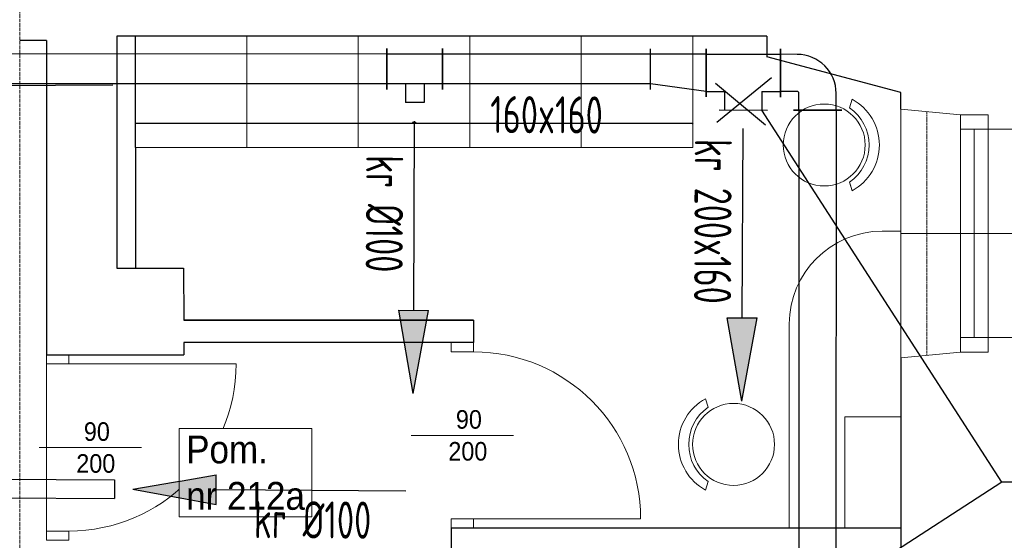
# Model space of a CAD drawing. Header units: millimetres. Extents: x 6904000 to 7075021, y 297772 to 407623.
# Tile 22 of 91: x 6940064 to 6945364, y 384828 to 387633. Entities that reach past the tile are written whole.
import ezdxf
from ezdxf.enums import TextEntityAlignment as Align

# ---------------------------------------------------------------- set-up
doc = ezdxf.new("R2010")
doc.units = ezdxf.units.MM
doc.linetypes.add('MCS - PW - 2 piętro (2026.04.21)_do wysłania$0$ACAD_ISO02W100', pattern=[15, 12, -3])
for name, color, linetype, lineweight in [('$went_nawiew', 150, 'Continuous', 30), ('$went_wyciąg', 32, 'Continuous', 30), ('$WENTYLACJA_OPIS', 20, 'Continuous', 25), ('MCS - PW - 2 piętro (2026.04.21)_do wysłania$0$Przekroje', 8, 'Continuous', 20), ('MCS - PW - 2 piętro (2026.04.21)_do wysłania$0$Przekrojowa', 8, 'Continuous', 25), ('MCS - PW - 2 piętro (2026.04.21)_do wysłania$0$S3_drzwi_istniejące', 8, 'Continuous', 0), ('MCS - PW - 2 piętro (2026.04.21)_do wysłania$0$S3_meble ruchome', 8, 'Continuous', 0), ('MCS - PW - 2 piętro (2026.04.21)_do wysłania$0$S3_meble wbudowane', 8, 'Continuous', 0), ('MCS - PW - 2 piętro (2026.04.21)_do wysłania$0$S3_okna', 8, 'Continuous', 9), ('MCS - PW - 2 piętro (2026.04.21)_do wysłania$0$S3_opis pomieszczeń', 8, 'Continuous', 0), ('MCS - PW - 2 piętro (2026.04.21)_do wysłania$0$S3_wumurowania', 8, 'Continuous', 18), ('MCS - PW - 2 piętro (2026.04.21)_do wysłania$0$Widokowa', 8, 'Continuous', 9), ('MCS - PW - 2 piętro (2026.04.21)_do wysłania$0$Wymiary', 8, 'Continuous', 9)]:
    doc.layers.add(name, color=color, linetype=linetype, lineweight=lineweight)
doc.layers.add('_MECH_OPIS', color=7, linetype='Continuous')
doc.styles.add('JOZEK', font='isocp3.shx', dxfattribs={"width": 0.9})
doc.styles.add('MCS - PW - 2 piętro (2026.04.21)_do wysłania$0$ARIELCE', font='arial.ttf', dxfattribs={"width": 0.9})
doc.styles.add('MCS - PW - 2 piętro (2026.04.21)_do wysłania$0$Standard', font='romans.shx')
doc.dimstyles.new('MCS - PW - 2 piętro (2026.04.21)_do wysłania$0$Copy of ADD-100', dxfattribs={"dimscale": 2, "dimtxt": 3, "dimasz": 2, "dimexe": 0.2, "dimexo": 0.1, "dimgap": 1, "dimtad": 1, "dimdec": 0, "dimdsep": 46, "dimtxsty": 'MCS - PW - 2 piętro (2026.04.21)_do wysłania$0$Standard', "dimblk": 'MCS - PW - 2 piętro (2026.04.21)_do wysłania$0$_Oblique', "dimblk1": 'MCS - PW - 2 piętro (2026.04.21)_do wysłania$0$_ArchTick', "dimblk2": 'MCS - PW - 2 piętro (2026.04.21)_do wysłania$0$_ArchTick', "dimcen": 0.1, "dimse1": 1, "dimse2": 1, "dimadec": 0, "dimazin": 0, "dimtfac": 1, "dimtdec": 0, "dimtofl": 0, "dimtmove": 0, "dimatfit": 3, "dimldrblk": 'MCS - PW - 2 piętro (2026.04.21)_do wysłania$0$_Oblique', "dimfxl": 0.2, "dimtolj": 1, "dimtzin": 0, "dimarcsym": 0})

# ---------------------------------------------------------------- blocks, each defined once
blk = doc.blocks.new('MCS - PW - 2 piętro (2026.04.21)_do wysłania$0$zw$B2BC')
at = {"layer": 'MCS - PW - 2 piętro (2026.04.21)_do wysłania$0$Przekroje', "ltscale": 1.6}
for points in [[(0, 0), (32.21, -3.11), (47.01, -3.11), (47.01, -10.89), (65.97, -10.89)], [(0, -134), (32.21, -130.89), (47.01, -130.89), (47.01, -123.11), (65.97, -123.11)]]:
    blk.add_lwpolyline(points, dxfattribs=at)
at = {"layer": 'MCS - PW - 2 piętro (2026.04.21)_do wysłania$0$S3_okna'}
for p, q in [((0, 0), (0, -134)), ((32.21, -130.89), (32.21, -3.11)), ((47.01, -10.89), (32.21, -10.89)), ((39.61, -123.11), (39.61, -10.89)), ((47.01, -123.11), (47.01, -10.89)), ((65.97, -10.89), (65.97, -123.11)), ((47.01, -123.11), (32.21, -123.11))]:
    blk.add_line(p, q, dxfattribs=at)
at = {"layer": 'MCS - PW - 2 piętro (2026.04.21)_do wysłania$0$S3_okna', "ltscale": 1.6}
blk.add_line((124.02, -67), (0, -67), dxfattribs=at)
at = {"layer": 'MCS - PW - 2 piętro (2026.04.21)_do wysłania$0$S3_okna'}
for points in [[(0, 0), (32.21, -3.11), (47.01, -3.11), (47.01, -10.89), (65.97, -10.89)], [(0, -134), (32.21, -130.89), (47.01, -130.89), (47.01, -123.11), (65.97, -123.11)]]:
    blk.add_lwpolyline(points, dxfattribs=at)
blk = doc.blocks.new('MCS - PW - 2 piętro (2026.04.21)_do wysłania$0$zw$FED1')
at = {"layer": 'MCS - PW - 2 piętro (2026.04.21)_do wysłania$0$S3_meble ruchome', "ltscale": 1.6}
for p, q in [((-246.2, 150.5), (-199.8, 136.5)), ((-199.8, 136.5), (-246.2, 150.5)), ((246.1, 150.5), (199.8, 136.5)), ((199.8, 136.5), (246.2, 150.5))]:
    blk.add_line(p, q, dxfattribs=at)
blk.add_circle((0, 0), 220.7, dxfattribs=at)
for centre, radius, start, end in [((0, 16.8), 280.2, 28.5131, 151.4909), ((0, -1.4), 242.8, 34.6025, 145.4022)]:
    blk.add_arc(centre, radius, start, end, dxfattribs=at)
blk = doc.blocks.new('MCS - PW - 2 piętro (2026.04.21)_do wysłania$0$_Oblique')
at = {"color": 0, "linetype": 'ByBlock', "lineweight": -2}
blk.add_line((-0.5, -0.5), (0.5, 0.5), dxfattribs=at)
blk = doc.blocks.new('*D58')
at = {"layer": 'Defpoints', "color": 0}
for p in [(6940686.6, 387543.1), (6940686.6, 387072.6), (6943686.6, 386943.1)]:
    blk.add_point(p, dxfattribs=at)
at = {"layer": 'MCS - PW - 2 piętro (2026.04.21)_do wysłania$0$Przekrojowa', "color": 0, "lineweight": -2, "ltscale": 1.6}
blk.add_line((6943686.6, 387072.6), (6940686.6, 387072.6), dxfattribs=at)
at = {"layer": 'MCS - PW - 2 piętro (2026.04.21)_do wysłania$0$Przekrojowa', "color": 0, "lineweight": -2, "xscale": 4, "yscale": 4, "zscale": 4, "rotation": 180}
blk.add_blockref('MCS - PW - 2 piętro (2026.04.21)_do wysłania$0$_Oblique', (6940686.6, 387072.6), dxfattribs=at)
at = {"layer": 'MCS - PW - 2 piętro (2026.04.21)_do wysłania$0$Przekrojowa', "color": 0, "lineweight": -2, "xscale": 4, "yscale": 4, "zscale": 4}
blk.add_blockref('MCS - PW - 2 piętro (2026.04.21)_do wysłania$0$_Oblique', (6943686.6, 387072.6), dxfattribs=at)
at = {"layer": 'MCS - PW - 2 piętro (2026.04.21)_do wysłania$0$Przekrojowa', "color": 0, "insert": (6942186.6, 387077.6), "char_height": 6, "attachment_point": 5, "style": 'MCS - PW - 2 piętro (2026.04.21)_do wysłania$0$Standard'}
blk.add_mtext('\\A1;3000', dxfattribs=at)
blk = doc.blocks.new('MCS - PW - 2 piętro (2026.04.21)_do wysłania$0$_ArchTick')
at = {"layer": 'MCS - PW - 2 piętro (2026.04.21)_do wysłania$0$Wymiary', "color": 0, "const_width": 0.15}
blk.add_lwpolyline([(-0.5, -0.5), (0.5, 0.5)], dxfattribs=at)

msp = doc.modelspace()

# ---------------------------------------------------------------- hatches: boundary and pattern name
at = {"layer": '$WENTYLACJA_OPIS'}
for points in [[(6942104.8, 386067), (6942264.8, 386066.3), (6942182.6, 385618.7)], [(6943873, 386026.3), (6944033, 386025.5), (6943950.8, 385577.9)]]:
    msp.add_hatch(color=256, dxfattribs=at).paths.add_polyline_path(points)

# ---------------------------------------------------------------- linework, layer by layer
at = {"layer": '$went_nawiew', "ltscale": 1.6}
for p, q in [((6942040.4, 387446.9), (6939397.6, 387448.1)), ((6942040.4, 387476.9), (6942040.3, 387256.9)), ((6942040.3, 387256.9), (6942040.4, 387476.9)), ((6942340.6, 387446.8), (6942040.4, 387446.9)), ((6942340.6, 387476.8), (6942340.5, 387256.8)), ((6942340.5, 387256.8), (6942340.6, 387476.8)), ((6943458.6, 387446.3), (6942340.6, 387446.8)), ((6943458.6, 387256.3), (6943458.6, 387476.3)), ((6943458.6, 387256.3), (6943458.6, 387476.3)), ((6943758.6, 387446.1), (6943458.6, 387446.3)), ((6943758.6, 387476.1), (6943758.5, 387216.1)), ((6943758.5, 387216.1), (6943758.6, 387476.1)), ((6943758.6, 387446.1), (6944158.8, 387446)), ((6944158.7, 387216), (6944158.8, 387476)), ((6944158.8, 387476), (6944158.7, 387216)), ((6944248.8, 387445.9), (6944158.8, 387446)), ((6942040.3, 387286.9), (6939397.6, 387288.1)), ((6942140.3, 387286.9), (6942040.3, 387286.9)), ((6942240.5, 387286.8), (6942140.3, 387286.9)), ((6942140.4, 387286.8), (6942140.4, 387186.8)), ((6942240.4, 387286.7), (6942240.4, 387186.7)), ((6942340.5, 387286.8), (6942240.5, 387286.8)), ((6943458.6, 387286.3), (6942340.5, 387286.8)), ((6943758.5, 387246.1), (6943458.6, 387286.3)), ((6943758.5, 387246.1), (6943858.5, 387246.1)), ((6943858.6, 387246), (6943858.6, 387146)), ((6944058.6, 387245.9), (6944058.6, 387145.9)), ((6944058.7, 387246), (6944158.7, 387246)), ((6944248.7, 387245.9), (6944158.7, 387246)), ((6944258.7, 387145.9), (6944258.7, 387235.9)), ((6944458.7, 387145.8), (6944458.7, 387235.8)), ((6942240.4, 387186.7), (6942140.4, 387186.8)), ((6943828.6, 387146), (6944088.6, 387145.9)), ((6944228.7, 387145.9), (6944488.7, 387145.8)), ((6944488.7, 387145.8), (6944228.7, 387145.9)), ((6944258.7, 387145.9), (6944256, 380932.6)), ((6944458.7, 387145.8), (6944456, 380932.6))]:
    msp.add_line(p, q, dxfattribs=at)
for centre, radius, start, end in [((6944248.7, 387235.9), 210, 359.9746, 89.9746), ((6942140.3, 387286.8), 0.1, 359.9746, 89.9746), ((6942240.5, 387286.7), 0.1, 89.9746, 179.9746), ((6943858.5, 387246), 0.1, 359.9746, 89.9746), ((6944058.7, 387245.9), 0.1, 89.9746, 179.9746), ((6944248.7, 387235.9), 10, 359.9746, 89.9746)]:
    msp.add_arc(centre, radius, start, end, dxfattribs=at)
at = {"layer": '$went_wyciąg', "ltscale": 1.6}
for p, q in [((6939190.3, 385161.5), (6940573.9, 385153.7)), ((6940573.9, 385153.7), (6940573.4, 385053.7)), ((6939189.8, 385061.5), (6940573.4, 385053.7))]:
    msp.add_line(p, q, dxfattribs=at)
at = {"layer": '$WENTYLACJA_OPIS'}
for p, q in [((6942184.8, 386066.7), (6942189.8, 387086.6)), ((6943953, 386025.9), (6943958, 387045.9)), ((6942182.6, 385618.7), (6942104.8, 386067)), ((6942104.8, 386067), (6942264.8, 386066.3)), ((6942182.6, 385618.7), (6942264.8, 386066.3)), ((6943950.8, 385577.9), (6943873, 386026.3)), ((6943873, 386026.3), (6944033, 386025.5)), ((6943950.8, 385577.9), (6944033, 386025.5))]:
    msp.add_line(p, q, dxfattribs=at)
at = {"layer": '_MECH_OPIS', "color": 1}
for p, q in [((6943810, 387290), (6944079, 387066.1)), ((6944110, 387320), (6943816.6, 387078.5))]:
    msp.add_line(p, q, dxfattribs=at)
at = {"layer": '_MECH_OPIS'}
msp.add_line((6945350, 385140.3), (6944457.6, 384563), dxfattribs=at)
for points in [[(6936976.9, 387272.6), (6939016.9, 387272.6), (6940564.9, 387281.6)], [(6948189.9, 385140.3), (6945350, 385140.3), (6944058.6, 387145.9)]]:
    msp.add_lwpolyline(points, dxfattribs=at)
at = {"layer": 'MCS - PW - 2 piętro (2026.04.21)_do wysłania$0$Przekrojowa', "ltscale": 1.6}
for p, q in [((6940207.4, 387520.6), (6940063.8, 387520.6)), ((6940207.4, 387520.6), (6940207.9, 385827.5)), ((6940586.4, 387543.1), (6940586.9, 386293.1)), ((6944086.4, 387543.1), (6940586.4, 387543.1)), ((6940686.6, 386943.1), (6940686.6, 387543.1)), ((6944086.4, 387543.1), (6944086.5, 387433.1)), ((6940586.5, 387433.1), (6940586.4, 387433.1)), ((6944806.4, 387241), (6944086.5, 387433.1)), ((6944806.4, 387151), (6944806.4, 387241)), ((6940586.6, 386943.1), (6940586.4, 386943.1)), ((6940686.6, 386943.1), (6940686.5, 386293.1)), ((6940586.8, 386293.1), (6940946.4, 386293.1)), ((6940946.4, 386293.1), (6940946.5, 386013.3)), ((6942506.4, 386013.3), (6940946.5, 386013.3)), ((6942506.4, 386013.3), (6942506.4, 385893.3)), ((6940946.6, 385893.3), (6940946.6, 385827.5)), ((6942506.4, 385893.3), (6940946.6, 385893.3)), ((6940207.9, 385827.5), (6940946.6, 385827.5)), ((6944806.4, 385811), (6944806.4, 383433.1)), ((6944806.4, 384893.1), (6942386.4, 384893.1)), ((6942386.4, 384893.1), (6942386.4, 384763.1))]:
    msp.add_line(p, q, dxfattribs=at)
msp.add_lwpolyline([(6940946.5, 386013.3), (6942506.4, 386013.3), (6942506.4, 385893.3), (6940946.6, 385893.3)], dxfattribs=at)
at = {"layer": 'MCS - PW - 2 piętro (2026.04.21)_do wysłania$0$S3_drzwi_istniejące', "ltscale": 1.6}
for p, q in [((6940208, 385813.1), (6940208, 385813.1)), ((6940208, 384860.6), (6940208, 385813))]:
    msp.add_line(p, q, dxfattribs=at)
at = {"layer": 'MCS - PW - 2 piętro (2026.04.21)_do wysłania$0$S3_drzwi_istniejące'}
for p, q in [((6940328.7, 385777.6), (6941228.7, 385777.6)), ((6942721.4, 385393.1), (6942171.4, 385393.1)), ((6940718.7, 385327.6), (6940168.7, 385327.6)), ((6942506.4, 384943.1), (6943406.4, 384943.1))]:
    msp.add_line(p, q, dxfattribs=at)
for points in [[(6942386.4, 385843.1), (6942386.4, 385893.1), (6942506.4, 385893.1), (6942506.4, 385843.1)], [(6940208.7, 385777.6), (6940208.7, 385827.6), (6940328.7, 385827.6), (6940328.7, 385777.6)], [(6942386.4, 384893.1), (6942386.4, 384943.1), (6942506.4, 384943.1), (6942506.4, 384893.1)], [(6940208.7, 384827.6), (6940208.7, 384877.6), (6940328.7, 384877.6), (6940328.7, 384827.6)]]:
    msp.add_lwpolyline(points, close=True, dxfattribs=at)
for centre, start, end in [((6942506.4, 384943.1), 0, 90), ((6940328.7, 385777.6), 270, 360)]:
    msp.add_arc(centre, 900, start, end, dxfattribs=at)
at = {"layer": 'MCS - PW - 2 piętro (2026.04.21)_do wysłania$0$S3_meble ruchome', "ltscale": 1.6}
msp.add_lwpolyline([(6944206.4, 385993.1), (6944206.4, 384893.1), (6944806.4, 384893.1), (6944806.4, 384893.1), (6944806.4, 386493.1), (6944706.4, 386493.1)], dxfattribs=at)
msp.add_arc((6944706.4, 385993.1), 500, 90, 180, dxfattribs=at)
at = {"layer": 'MCS - PW - 2 piętro (2026.04.21)_do wysłania$0$S3_meble wbudowane', "ltscale": 1.6}
for p, q in [((6941286.6, 386943.1), (6941286.6, 387543.1)), ((6941886.6, 386943.1), (6941886.6, 387543.1)), ((6942486.6, 386943.1), (6942486.6, 387543.1)), ((6943086.6, 386943.1), (6943086.6, 387543.1)), ((6943686.6, 386943.1), (6943686.6, 387543.1)), ((6941286.6, 386943.1), (6940686.6, 386943.1)), ((6943686.6, 386943.1), (6941286.6, 386943.1))]:
    msp.add_line(p, q, dxfattribs=at)
at = {"layer": 'MCS - PW - 2 piętro (2026.04.21)_do wysłania$0$S3_meble wbudowane', "ltscale": 0.5}
msp.add_lwpolyline([(6944806.4, 384893.1), (6944806.4, 385493.1), (6944506.4, 385493.1), (6944506.4, 384893.1)], close=True, dxfattribs=at)
at = {"layer": 'MCS - PW - 2 piętro (2026.04.21)_do wysłania$0$S3_okna', "linetype": 'MCS - PW - 2 piętro (2026.04.21)_do wysłania$0$ACAD_ISO02W100'}
msp.add_line((6944946.4, 387137.5), (6944946.4, 385824.5), dxfattribs=at)
at = {"layer": 'MCS - PW - 2 piętro (2026.04.21)_do wysłania$0$S3_wumurowania', "ltscale": 1.6}
msp.add_line((6942385.7, 385878.6), (6942385.7, 385878.6), dxfattribs=at)
at = {"layer": 'MCS - PW - 2 piętro (2026.04.21)_do wysłania$0$Widokowa', "linetype": 'MCS - PW - 2 piętro (2026.04.21)_do wysłania$0$ACAD_ISO02W100', "ltscale": 1.6}
msp.add_lwpolyline([(6946202.6, 388069.7), (6940063.8, 388069.7), (6940063.8, 381763.9), (6946206.3, 381763.9)], dxfattribs=at)

# ---------------------------------------------------------------- block references
at = {"layer": 'MCS - PW - 2 piętro (2026.04.21)_do wysłania$0$S3_meble ruchome', "ltscale": 1.6}
for p, rotation in [((6944394.5, 386957.5), 270), ((6943906.4, 385344.3), 90)]:
    msp.add_blockref('MCS - PW - 2 piętro (2026.04.21)_do wysłania$0$zw$FED1', p, dxfattribs=dict(at, rotation=rotation))
at = {"layer": 'MCS - PW - 2 piętro (2026.04.21)_do wysłania$0$S3_okna', "xscale": 10, "yscale": 10, "zscale": 10, "rotation": 359.9999999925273}
msp.add_blockref('MCS - PW - 2 piętro (2026.04.21)_do wysłania$0$zw$B2BC', (6944806.4, 387151), dxfattribs=at)

# ---------------------------------------------------------------- texts
at = {"layer": '$WENTYLACJA_OPIS', "style": 'JOZEK', "oblique": 0, "width": 0.75}
for s, rotation, p in [('160x160', 359.7179, (6942899.7, 387120.3)), ('kr 200x160', 269.7179, (6943795.6, 386546.2)), ('kr %%C100', 269.7179, (6942027.3, 386587))]:
    msp.add_text(s, height=200, rotation=rotation, dxfattribs=at).set_placement(p, align=Align.MIDDLE_CENTER)
at = {"layer": 'MCS - PW - 2 piętro (2026.04.21)_do wysłania$0$S3_drzwi_istniejące', "char_height": 100, "attachment_point": 3, "rotation": 359.9753, "style": 'MCS - PW - 2 piętro (2026.04.21)_do wysłania$0$ARIELCE'}
for s, insert, width in [('{\\fArial|b0|i0|c238|p34;90}', (6942551.8, 385529), 185.261), ('{\\fArial|b0|i0|c238|p34;90}', (6940549.1, 385463.5), 185.261), ('{\\fArial|b0|i0|c238|p34;200}', (6942581, 385357.2), 193.556), ('{\\fArial|b0|i0|c238|p34;200}', (6940578.3, 385291.7), 193.556)]:
    msp.add_mtext(s, dxfattribs=dict(at, insert=insert, width=width))

# ---------------------------------------------------------------- dimensions: what is measured, and where the dimension line sits
at = {"layer": 'MCS - PW - 2 piętro (2026.04.21)_do wysłania$0$Przekrojowa', "ltscale": 1.6}
dim = msp.add_linear_dim(base=(6940686.6, 387072.6), p1=(6943686.6, 386943.1), p2=(6940686.6, 387543.1), dimstyle='MCS - PW - 2 piętro (2026.04.21)_do wysłania$0$Copy of ADD-100', dxfattribs=at)
dim.commit()
dim.dimension.update_dxf_attribs({"geometry": '*D58', "text_midpoint": (6942186.6, 387077.6)})

# ---------------------------------------------------------------- next in the draw order: texts
at = {"layer": 'MCS - PW - 2 piętro (2026.04.21)_do wysłania$0$S3_opis pomieszczeń', "insert": (6940959.8, 385392.2), "char_height": 75, "attachment_point": 1, "style": 'MCS - PW - 2 piętro (2026.04.21)_do wysłania$0$ARIELCE', "bg_fill": 18}
msp.add_mtext('{\\fArial|b0|i0|c238|p34;\\H2x;Pom.\\Pnr 212a}', dxfattribs=at)

# ---------------------------------------------------------------- next in the draw order: hatches: boundary and pattern name
at = {"layer": '$WENTYLACJA_OPIS'}
msp.add_hatch(color=256, dxfattribs=at).paths.add_polyline_path([(6941121.2, 385020.6), (6941122.1, 385180.6), (6940673.6, 385103.1)])

# ---------------------------------------------------------------- next in the draw order: linework, layer by layer
for p, q in [((6940673.6, 385103.1), (6941122.1, 385180.6)), ((6941121.2, 385020.6), (6941122.1, 385180.6)), ((6940673.6, 385103.1), (6941121.2, 385020.6)), ((6941121.6, 385100.6), (6942141.6, 385094.9))]:
    msp.add_line(p, q, dxfattribs=at)

# ---------------------------------------------------------------- next in the draw order: texts
at = {"layer": '$WENTYLACJA_OPIS', "style": 'JOZEK', "oblique": 0, "width": 0.75}
msp.add_text('kr %%C100', height=200, rotation=359.6779, dxfattribs=at).set_placement((6941640.3, 384937.7), align=Align.MIDDLE_CENTER)

doc.saveas('drawing.dxf')
